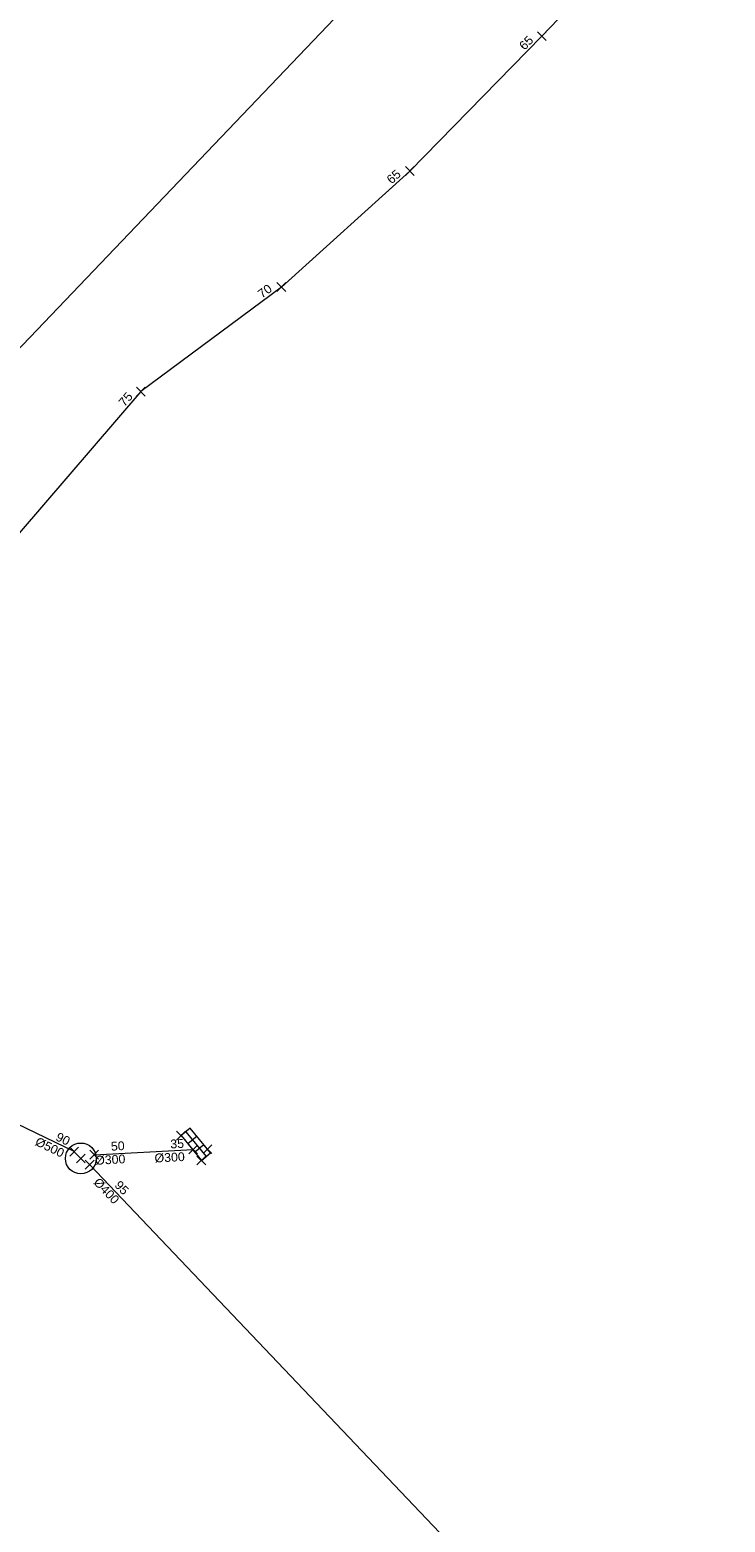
# Model space of a CAD drawing. Header units: metres. Extents: x 1575778 to 1576006, y 2263010 to 2263161.
# Tile 9 of 18: x 1575933 to 1575948, y 2263041 to 2263075. Entities that reach past the tile are written whole.
import ezdxf
from ezdxf.enums import TextEntityAlignment as Align
from ezdxf.lldxf.tags import DXFTag

# ---------------------------------------------------------------- set-up
doc = ezdxf.new("R2010")
doc.units = ezdxf.units.M
doc.header["$PDMODE"] = 3
doc.header["$PDSIZE"] = 0.1
doc.linetypes.add('TOPO_CONTINU', pattern=[0.5, 0.25, 0.25])
doc.layers.get('0').update_dxf_attribs({"lineweight": 0})
for name, color, linetype, lineweight in [('RSX_EP_LIGNES', 4, 'EP', 0), ('RSX_TEL_LIGNES', 3, 'TEL', 0), ('TOP_GRILLE_CANIVEAU', 5, 'TOPO_CONTINU', 0), ('TOP_PLAQUE_EGOUT', 5, 'TOPO_CONTINU', 0), ('TXT_DIAM_RSX', 7, 'TOPO_CONTINU', 0), ('TXT_PROF_RSX', 7, 'TOPO_CONTINU', 0), ('XYZ_EP', 4, 'Continuous', 0), ('XYZ_GRILLE_CANIVEAU', 7, 'TOPO_CONTINU', 0), ('XYZ_PLAQUE_EGOUT', 7, 'TOPO_CONTINU', 0), ('XYZ_TEL', 3, 'Continuous', 0)]:
    doc.layers.add(name, color=color, linetype=linetype, lineweight=lineweight)
doc.styles.add('Romans', font='romans.SHX')
doc.styles.get("Standard").update_dxf_attribs({"font": 'arial.ttf'})
tags = doc.linetypes.add('EP', pattern='A,1.25,0,["►",Standard,S=0.2,R=0,X=-0.05,Y=-0.095],-0.1,1.15,-0.5,["EP",Romans,S=0.2,R=0,X=-0.2,Y=-0.1],-0.5', length=3.5).pattern_tags.tags
tags[19] = DXFTag(74, 10)
tags = doc.linetypes.add('TEL', pattern='A,2.5,-0.6,["TEL",Romans,S=0.2,R=0,X=-0.3,Y=-0.1],-0.6', length=3.7).pattern_tags.tags
tags[6] = DXFTag(74, 10)

# ---------------------------------------------------------------- blocks, each defined once
blk = doc.blocks.new('BDU_SEMIS_MAT_ALT')
at = {"color": 0}
blk.add_point((0, 0), dxfattribs=at)
blk = doc.blocks.new('RSX_PT')
blk.add_point((0, 0))
at = {"layer": 'TXT_DIAM_RSX', "color": 0}
blk.add_attdef('DIAM', text='', height=0.2, dxfattribs=at).set_placement((-0.2, -0.15), align=Align.MIDDLE_RIGHT)
at = {"layer": 'TXT_PROF_RSX', "color": 0}
blk.add_attdef('PROF', text='', height=0.2, dxfattribs=at).set_placement((-0.2, 0.15), align=Align.MIDDLE_RIGHT)
blk = doc.blocks.new('BDU_PLAQUE_EGOUT_RONDE_070')
blk.add_circle((0, 0), 0.35)
blk = doc.blocks.new('BDU_GRILLE_CANIVEAU')
for p, q in [((0.3333, 1), (0.3333, 0)), ((0.6667, 0), (0.6667, 1)), ((0, 0.5), (1, 0.5))]:
    blk.add_line(p, q)
at = {"flags": 128}
blk.add_lwpolyline([(1, 0), (1, 1), (0, 1), (0, 0)], close=True, dxfattribs=at)

msp = doc.modelspace()

# ---------------------------------------------------------------- linework, layer by layer
at = {"layer": 'RSX_EP_LIGNES', "linetype": 'EP', "flags": 128}
for points in [[(1575930.606, 2263065.603), (1575940.087, 2263075.534)], [(1575933.548, 2263049.162), (1575921.105, 2263055.175)], [(1575934, 2263049.092), (1575936.241, 2263049.211)], [(1575944.465, 2263037.744), (1575933.899, 2263048.866)]]:
    msp.add_lwpolyline(points, dxfattribs=at)
at = {"layer": 'RSX_TEL_LIGNES', "linetype": 'TEL', "flags": 128}
msp.add_lwpolyline([(1575948.292, 2263078.435), (1575945.45, 2263075.829), (1575944.141, 2263074.455), (1575941.148, 2263071.398), (1575938.24, 2263068.767), (1575935.058, 2263066.396), (1575932.303, 2263063.186), (1575929.569, 2263060.165), (1575927.1, 2263056.764), (1575925.328, 2263053.581)], dxfattribs=at)

# ---------------------------------------------------------------- block references
at = {"layer": 'TOP_GRILLE_CANIVEAU', "linetype": 'TOPO_CONTINU', "xscale": 0.726513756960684, "yscale": 0.2715789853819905, "rotation": 309.3293544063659}
msp.add_blockref('BDU_GRILLE_CANIVEAU', (1575935.967, 2263049.525), dxfattribs=at)
at = {"layer": 'TOP_PLAQUE_EGOUT', "linetype": 'TOPO_CONTINU'}
msp.add_blockref('BDU_PLAQUE_EGOUT_RONDE_070', (1575933.697, 2263049.008), dxfattribs=at)
at = {"layer": 'XYZ_EP', "linetype": 'Continuous'}
ref = msp.add_blockref('RSX_PT', (1575933.548, 2263049.162), dxfattribs=dict(at, rotation=334.2088108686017))
ref.add_attrib('PROF', '90', dxfattribs={"layer": 'TXT_PROF_RSX', "color": 0, "linetype": 'TOPO_CONTINU', "height": 0.2, "rotation": 334.2088}).set_placement((1575933.434, 2263049.384), align=Align.MIDDLE_RIGHT)
ref.add_attrib('DIAM', '%%C500', dxfattribs={"layer": 'TXT_DIAM_RSX', "color": 0, "linetype": 'TOPO_CONTINU', "height": 0.2, "rotation": 334.2088}).set_placement((1575933.303, 2263049.114), align=Align.MIDDLE_RIGHT)
for p, rotation in [((1575933.548, 2263049.162), 334.2088108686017), ((1575934, 2263049.092), 3.049581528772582), ((1575936.241, 2263049.211), 3.049581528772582), ((1575933.899, 2263048.866), 313.5314127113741)]:
    msp.add_blockref('BDU_SEMIS_MAT_ALT', p, dxfattribs=dict(at, rotation=rotation))
ref = msp.add_blockref('RSX_PT', (1575934, 2263049.092), dxfattribs=dict(at, rotation=3.049581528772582))
ref.add_attrib('PROF', '50', dxfattribs={"layer": 'TXT_PROF_RSX', "color": 0, "linetype": 'TOPO_CONTINU', "height": 0.2, "rotation": 3.0496}).set_placement((1575934.689, 2263049.299), align=Align.MIDDLE_RIGHT)
ref.add_attrib('DIAM', '%%C300', dxfattribs={"layer": 'TXT_DIAM_RSX', "color": 0, "linetype": 'TOPO_CONTINU', "height": 0.2, "rotation": 3.0496}).set_placement((1575934.705, 2263049), align=Align.MIDDLE_RIGHT)
ref = msp.add_blockref('RSX_PT', (1575936.241, 2263049.211), dxfattribs=dict(at, rotation=3.049581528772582))
ref.add_attrib('PROF', '35', dxfattribs={"layer": 'TXT_PROF_RSX', "color": 0, "linetype": 'TOPO_CONTINU', "height": 0.2, "rotation": 3.0496}).set_placement((1575936.034, 2263049.35), align=Align.MIDDLE_RIGHT)
ref.add_attrib('DIAM', '%%C300', dxfattribs={"layer": 'TXT_DIAM_RSX', "color": 0, "linetype": 'TOPO_CONTINU', "height": 0.2, "rotation": 3.0496}).set_placement((1575936.05, 2263049.051), align=Align.MIDDLE_RIGHT)
ref = msp.add_blockref('RSX_PT', (1575933.899, 2263048.866), dxfattribs=dict(at, rotation=313.5314127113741))
ref.add_attrib('PROF', '95', dxfattribs={"layer": 'TXT_PROF_RSX', "color": 0, "linetype": 'TOPO_CONTINU', "height": 0.2, "rotation": 313.5314}).set_placement((1575934.733, 2263048.232), align=Align.MIDDLE_RIGHT)
ref.add_attrib('DIAM', '%%C400', dxfattribs={"layer": 'TXT_DIAM_RSX', "color": 0, "linetype": 'TOPO_CONTINU', "height": 0.2, "rotation": 313.5314}).set_placement((1575934.515, 2263048.025), align=Align.MIDDLE_RIGHT)
at = {"layer": 'XYZ_GRILLE_CANIVEAU', "linetype": 'TOPO_CONTINU', "rotation": 309.3293544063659}
for p in [(1575935.967, 2263049.525), (1575936.568, 2263049.22), (1575936.427, 2263048.963)]:
    msp.add_blockref('BDU_SEMIS_MAT_ALT', p, dxfattribs=at)
at = {"layer": 'XYZ_PLAQUE_EGOUT', "linetype": 'TOPO_CONTINU'}
msp.add_blockref('BDU_SEMIS_MAT_ALT', (1575933.697, 2263049.008), dxfattribs=at)
at = {"layer": 'XYZ_TEL', "linetype": 'Continuous'}
ref = msp.add_blockref('RSX_PT', (1575944.141, 2263074.455), dxfattribs=dict(at, rotation=45.6012985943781))
ref.add_attrib('PROF', '65', dxfattribs={"layer": 'TXT_PROF_RSX', "color": 0, "linetype": 'TOPO_CONTINU', "height": 0.2, "rotation": 45.6013}).set_placement((1575943.894, 2263074.417), align=Align.MIDDLE_RIGHT)
for p, rotation in [((1575944.141, 2263074.455), 46.39880978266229), ((1575941.148, 2263071.398), 45.6012985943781), ((1575938.24, 2263068.767), 42.13677650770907), ((1575935.058, 2263066.396), 36.70151150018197)]:
    msp.add_blockref('BDU_SEMIS_MAT_ALT', p, dxfattribs=dict(at, rotation=rotation))
ref = msp.add_blockref('RSX_PT', (1575941.148, 2263071.398), dxfattribs=dict(at, rotation=42.13677650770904))
ref.add_attrib('PROF', '65', dxfattribs={"layer": 'TXT_PROF_RSX', "color": 0, "linetype": 'TOPO_CONTINU', "height": 0.2, "rotation": 42.1368}).set_placement((1575940.899, 2263071.375), align=Align.MIDDLE_RIGHT)
ref = msp.add_blockref('RSX_PT', (1575938.24, 2263068.767), dxfattribs=dict(at, rotation=36.70151150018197))
ref.add_attrib('PROF', '70', dxfattribs={"layer": 'TXT_PROF_RSX', "color": 0, "linetype": 'TOPO_CONTINU', "height": 0.2, "rotation": 36.7015}).set_placement((1575937.99, 2263068.768), align=Align.MIDDLE_RIGHT)
ref = msp.add_blockref('RSX_PT', (1575935.058, 2263066.396), dxfattribs=dict(at, rotation=49.35819961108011))
ref.add_attrib('PROF', '75', dxfattribs={"layer": 'TXT_PROF_RSX', "color": 0, "linetype": 'TOPO_CONTINU', "height": 0.2, "rotation": 49.3582}).set_placement((1575934.814, 2263066.341), align=Align.MIDDLE_RIGHT)

doc.saveas('drawing.dxf')
